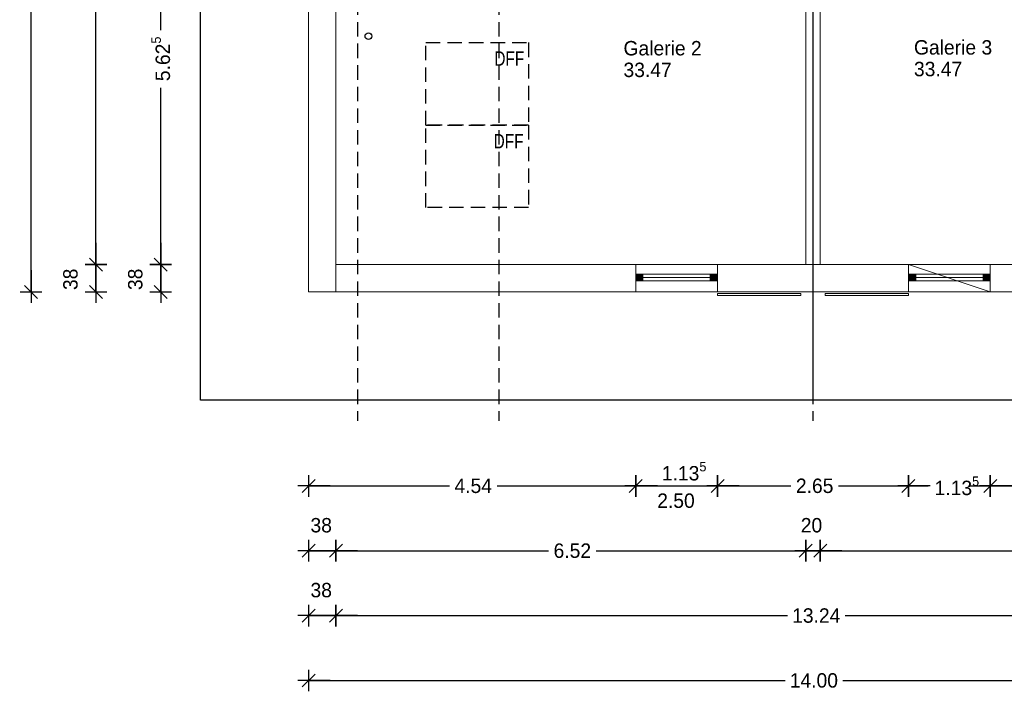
# Model space of a CAD drawing. Header units: metres. Extents: x 154.8 to 176.9, y 22.9 to 52.7.
# Tile 1 of 6: x 154.8 to 168.5, y 22.9 to 32.3. Entities that reach past the tile are written whole.
import ezdxf

# ---------------------------------------------------------------- set-up
doc = ezdxf.new("R2010")
doc.units = ezdxf.units.M
doc.header["$XCLIPFRAME"] = 2
doc.header["$PDMODE"] = 65
doc.linetypes.add('AUSGEZOGEN', pattern=[0])
doc.linetypes.add('VERDECKT2_S2', pattern=[0.27, 0.2, -0.07])
for name, color, linetype, lineweight in [('Allgemein01', 7, 'AUSGEZOGEN', 13), ('Allgemein03', 7, 'AUSGEZOGEN', 25), ('Fenster', 7, 'AUSGEZOGEN', 13), ('Fensterbank', 7, 'AUSGEZOGEN', 13), ('Pfosten_ Stützen', 7, 'AUSGEZOGEN', 13), ('Standard', 7, 'AUSGEZOGEN', 25), ('Treppe', 7, 'AUSGEZOGEN', 13), ('Verschattung', 7, 'AUSGEZOGEN', 13), ('Wand Holz nicht tragend', 7, 'AUSGEZOGEN', 13), ('Wand Holz tragend', 7, 'AUSGEZOGEN', 13)]:
    doc.layers.add(name, color=color, linetype=linetype, lineweight=lineweight)
doc.styles.add('Posterama Text Light', font='txt')
doc.dimstyles.new('DIMSTYLE_10', dxfattribs={"dimtxt": 0.2, "dimasz": 0.3, "dimexe": 0, "dimexo": 0, "dimgap": 0.1, "dimtad": 2, "dimdec": 1, "dimlfac": 100, "dimrnd": 0.5, "dimzin": 0, "dimdsep": 46, "dimtxsty": 'Posterama Text Light', "dimblk1": 'ALL_ML_STRICH', "dimblk2": 'ALL_ML_STRICH', "dimsah": 1, "dimcen": 0, "dimclrd": 7, "dimclre": 7, "dimclrt": 7, "dimadec": 0, "dimazin": 0, "dimtfac": 1, "dimtdec": 0, "dimtix": 1, "dimtmove": 2, "dimatfit": 3, "dimfxl": 0, "dimtvp": 1.2, "dimtzin": 0, "dimlwd": 0, "dimlwe": 25, "dimarcsym": 0})
doc.dimstyles.new('DIMSTYLE_11', dxfattribs={"dimtxt": 0.2, "dimasz": 0.3, "dimexe": 0, "dimexo": 0, "dimgap": 0.1, "dimtad": 0, "dimdec": 3, "dimrnd": 0.005, "dimzin": 0, "dimdsep": 46, "dimtxsty": 'Posterama Text Light', "dimblk1": 'ALL_ML_STRICH', "dimblk2": 'ALL_ML_STRICH', "dimsah": 1, "dimcen": 0, "dimclrd": 7, "dimclre": 7, "dimclrt": 7, "dimadec": 0, "dimazin": 0, "dimtfac": 1, "dimtdec": 0, "dimtix": 1, "dimtmove": 2, "dimatfit": 3, "dimfxl": 0, "dimtzin": 0, "dimlwd": 0, "dimlwe": 25, "dimarcsym": 0})
doc.dimstyles.new('DIMSTYLE_4', dxfattribs={"dimtxt": 0.2, "dimasz": 0.3, "dimexe": 0, "dimexo": 1e-06, "dimgap": 0.1, "dimtad": 2, "dimdec": 1, "dimlfac": 100, "dimrnd": 0.5, "dimzin": 0, "dimdsep": 46, "dimtxsty": 'Posterama Text Light', "dimblk1": 'ALL_ML_STRICH', "dimblk2": 'ALL_ML_STRICH', "dimsah": 1, "dimcen": 0, "dimse1": 1, "dimse2": 1, "dimclrd": 7, "dimclre": 7, "dimclrt": 7, "dimadec": 0, "dimazin": 0, "dimtfac": 1, "dimtdec": 0, "dimtix": 1, "dimtmove": 2, "dimatfit": 3, "dimfxl": 0, "dimtvp": 1.2, "dimtzin": 0, "dimlwd": 0, "dimlwe": 25, "dimarcsym": 0})
doc.dimstyles.new('DIMSTYLE_6', dxfattribs={"dimtxt": 0.2, "dimasz": 0.3, "dimexe": 0, "dimexo": 1e-06, "dimgap": 0.1, "dimtad": 0, "dimrnd": 0.005, "dimzin": 0, "dimdsep": 46, "dimtxsty": 'Posterama Text Light', "dimblk1": 'ALL_ML_STRICH', "dimblk2": 'ALL_ML_STRICH', "dimsah": 1, "dimcen": 0, "dimse1": 1, "dimse2": 1, "dimclrd": 7, "dimclre": 7, "dimclrt": 7, "dimadec": 0, "dimazin": 0, "dimtfac": 1, "dimtdec": 0, "dimtix": 1, "dimtmove": 2, "dimatfit": 3, "dimfxl": 0, "dimtzin": 0, "dimlwd": 0, "dimlwe": 25, "dimarcsym": 0})
doc.dimstyles.new('DIMSTYLE_7', dxfattribs={"dimtxt": 0.2, "dimasz": 0.3, "dimexe": 0, "dimexo": 1e-06, "dimgap": 0.1, "dimtad": 0, "dimdec": 3, "dimrnd": 0.005, "dimzin": 0, "dimdsep": 46, "dimtxsty": 'Posterama Text Light', "dimblk1": 'ALL_ML_STRICH', "dimblk2": 'ALL_ML_STRICH', "dimsah": 1, "dimcen": 0, "dimse1": 1, "dimse2": 1, "dimclrd": 7, "dimclre": 7, "dimclrt": 7, "dimadec": 0, "dimazin": 0, "dimtfac": 1, "dimtdec": 0, "dimtix": 1, "dimtmove": 2, "dimatfit": 3, "dimfxl": 0, "dimtzin": 0, "dimlwd": 0, "dimlwe": 25, "dimarcsym": 0})
doc.dimstyles.new('DIMSTYLE_9', dxfattribs={"dimtxt": 0.2, "dimasz": 0.3, "dimexe": 0, "dimexo": 1e-06, "dimgap": 0.1, "dimtad": 2, "dimdec": 3, "dimrnd": 0.005, "dimzin": 0, "dimdsep": 46, "dimtxsty": 'Posterama Text Light', "dimblk1": 'ALL_ML_STRICH', "dimblk2": 'ALL_ML_STRICH', "dimsah": 1, "dimcen": 0, "dimse1": 1, "dimse2": 1, "dimclrd": 7, "dimclre": 7, "dimclrt": 7, "dimadec": 0, "dimazin": 0, "dimtfac": 1, "dimtdec": 0, "dimtix": 1, "dimtmove": 2, "dimatfit": 3, "dimfxl": 0, "dimtzin": 0, "dimlwd": 0, "dimlwe": 25, "dimarcsym": 0})
picture_1 = doc.add_image_def('image1.jpg', size_in_pixel=(256, 256))

# ---------------------------------------------------------------- blocks, each defined once
blk = doc.blocks.new('ALL_ML_STRICH')
at = {"color": 0, "linetype": 'ByBlock', "lineweight": -2}
for p, q in [((0, -0.5), (0, 0.5)), ((-1, 0), (0.5, 0)), ((-0.3, -0.3), (0.3, 0.3))]:
    blk.add_line(p, q, dxfattribs=at)
blk = doc.blocks.new('*D15')
at = {"layer": 'DEFPOINTS', "color": 7, "linetype": 'AUSGEZOGEN', "lineweight": 25}
for p in [(158.798, 28.482), (172.798, 28.482), (158.798, 23.091)]:
    blk.add_point(p, dxfattribs=at)
at = {"layer": 'Standard', "color": 7, "linetype": 'AUSGEZOGEN', "lineweight": -2}
for p, q in [((158.798, 23.091), (165.41, 23.091)), ((166.21, 23.091), (172.798, 23.091))]:
    blk.add_line(p, q, dxfattribs=at)
at = {"layer": 'Standard', "color": 7, "linetype": 'AUSGEZOGEN', "lineweight": 25, "xscale": 0.3, "yscale": 0.3, "zscale": 0.3, "rotation": 180}
blk.add_blockref('ALL_ML_STRICH', (158.798, 23.091), dxfattribs=at)
at = {"layer": 'Standard', "color": 7, "linetype": 'AUSGEZOGEN', "lineweight": 25, "xscale": 0.3, "yscale": 0.3, "zscale": 0.3}
blk.add_blockref('ALL_ML_STRICH', (172.798, 23.091), dxfattribs=at)
at = {"layer": 'Standard', "color": 7, "linetype": 'AUSGEZOGEN', "lineweight": 25, "insert": (165.81, 23.091), "char_height": 0.2, "width": 1, "attachment_point": 5, "style": 'Posterama Text Light'}
blk.add_mtext('\\A1;{\\A1;{14.00\\H0.132000;\\S^ ;}}', dxfattribs=at)
blk = doc.blocks.new('*D16')
at = {"layer": 'DEFPOINTS', "color": 7, "linetype": 'AUSGEZOGEN', "lineweight": 25}
for p in [(159.178, 28.862), (158.798, 28.482), (158.798, 24.891)]:
    blk.add_point(p, dxfattribs=at)
at = {"layer": 'Standard', "color": 7, "linetype": 'AUSGEZOGEN', "lineweight": -2}
blk.add_line((158.798, 24.891), (159.178, 24.891), dxfattribs=at)
at = {"layer": 'Standard', "color": 7, "linetype": 'AUSGEZOGEN', "lineweight": 25, "xscale": 0.3, "yscale": 0.3, "zscale": 0.3, "rotation": 180}
blk.add_blockref('ALL_ML_STRICH', (158.798, 24.891), dxfattribs=at)
at = {"layer": 'Standard', "color": 7, "linetype": 'AUSGEZOGEN', "lineweight": 25, "xscale": 0.3, "yscale": 0.3, "zscale": 0.3}
blk.add_blockref('ALL_ML_STRICH', (159.178, 24.891), dxfattribs=at)
at = {"layer": 'Standard', "color": 7, "linetype": 'AUSGEZOGEN', "lineweight": 25, "insert": (158.973, 25.244), "char_height": 0.2, "width": 0.8, "attachment_point": 5, "style": 'Posterama Text Light'}
blk.add_mtext('\\A1;{\\A1;{38\\H0.132000;\\S^ ;}}', dxfattribs=at)
blk = doc.blocks.new('*D17')
at = {"layer": 'DEFPOINTS', "color": 7, "linetype": 'AUSGEZOGEN', "lineweight": 25}
for p in [(159.178, 28.862), (165.698, 28.862), (159.178, 24.891)]:
    blk.add_point(p, dxfattribs=at)
at = {"layer": 'Standard', "color": 7, "linetype": 'AUSGEZOGEN', "lineweight": -2}
for p, q in [((159.178, 24.891), (162.128, 24.891)), ((162.788, 24.891), (165.698, 24.891))]:
    blk.add_line(p, q, dxfattribs=at)
at = {"layer": 'Standard', "color": 7, "linetype": 'AUSGEZOGEN', "lineweight": 25, "xscale": 0.3, "yscale": 0.3, "zscale": 0.3, "rotation": 180}
blk.add_blockref('ALL_ML_STRICH', (159.178, 24.891), dxfattribs=at)
at = {"layer": 'Standard', "color": 7, "linetype": 'AUSGEZOGEN', "lineweight": 25, "xscale": 0.3, "yscale": 0.3, "zscale": 0.3}
blk.add_blockref('ALL_ML_STRICH', (165.698, 24.891), dxfattribs=at)
at = {"layer": 'Standard', "color": 7, "linetype": 'AUSGEZOGEN', "lineweight": 25, "insert": (162.458, 24.891), "char_height": 0.2, "width": 0.8, "attachment_point": 5, "style": 'Posterama Text Light'}
blk.add_mtext('\\A1;{\\A1;{6.52\\H0.132000;\\S^ ;}}', dxfattribs=at)
blk = doc.blocks.new('*D18')
at = {"layer": 'DEFPOINTS', "color": 7, "linetype": 'AUSGEZOGEN', "lineweight": 25}
for p in [(165.698, 28.862), (165.898, 28.862), (165.698, 24.891)]:
    blk.add_point(p, dxfattribs=at)
at = {"layer": 'Standard', "color": 7, "linetype": 'AUSGEZOGEN', "lineweight": -2}
blk.add_line((165.698, 24.891), (165.898, 24.891), dxfattribs=at)
at = {"layer": 'Standard', "color": 7, "linetype": 'AUSGEZOGEN', "lineweight": 25, "xscale": 0.3, "yscale": 0.3, "zscale": 0.3, "rotation": 180}
blk.add_blockref('ALL_ML_STRICH', (165.698, 24.891), dxfattribs=at)
at = {"layer": 'Standard', "color": 7, "linetype": 'AUSGEZOGEN', "lineweight": 25, "xscale": 0.3, "yscale": 0.3, "zscale": 0.3}
blk.add_blockref('ALL_ML_STRICH', (165.898, 24.891), dxfattribs=at)
at = {"layer": 'Standard', "color": 7, "linetype": 'AUSGEZOGEN', "lineweight": 25, "insert": (165.777, 25.244), "char_height": 0.2, "width": 0.8, "attachment_point": 5, "style": 'Posterama Text Light'}
blk.add_mtext('\\A1;{\\A1;{20\\H0.132000;\\S^ ;}}', dxfattribs=at)
blk = doc.blocks.new('*D19')
at = {"layer": 'DEFPOINTS', "color": 7, "linetype": 'AUSGEZOGEN', "lineweight": 25}
for p in [(165.898, 28.862), (172.418, 28.862), (165.898, 24.891)]:
    blk.add_point(p, dxfattribs=at)
at = {"layer": 'Standard', "color": 7, "linetype": 'AUSGEZOGEN', "lineweight": -2}
for p, q in [((165.898, 24.891), (168.848, 24.891)), ((169.508, 24.891), (172.418, 24.891))]:
    blk.add_line(p, q, dxfattribs=at)
at = {"layer": 'Standard', "color": 7, "linetype": 'AUSGEZOGEN', "lineweight": 25, "xscale": 0.3, "yscale": 0.3, "zscale": 0.3, "rotation": 180}
blk.add_blockref('ALL_ML_STRICH', (165.898, 24.891), dxfattribs=at)
at = {"layer": 'Standard', "color": 7, "linetype": 'AUSGEZOGEN', "lineweight": 25, "xscale": 0.3, "yscale": 0.3, "zscale": 0.3}
blk.add_blockref('ALL_ML_STRICH', (172.418, 24.891), dxfattribs=at)
at = {"layer": 'Standard', "color": 7, "linetype": 'AUSGEZOGEN', "lineweight": 25, "insert": (169.178, 24.891), "char_height": 0.2, "width": 0.8, "attachment_point": 5, "style": 'Posterama Text Light'}
blk.add_mtext('\\A1;{\\A1;{6.52\\H0.132000;\\S^ ;}}', dxfattribs=at)
blk = doc.blocks.new('*D22')
at = {"layer": 'DEFPOINTS', "color": 7, "linetype": 'AUSGEZOGEN', "lineweight": 25}
for p in [(159.178, 28.862), (156.747, 28.482), (158.798, 28.482)]:
    blk.add_point(p, dxfattribs=at)
at = {"layer": 'Standard', "color": 7, "linetype": 'AUSGEZOGEN', "lineweight": -2}
blk.add_line((156.747, 28.482), (156.747, 28.862), dxfattribs=at)
at = {"layer": 'Standard', "color": 7, "linetype": 'AUSGEZOGEN', "lineweight": 25, "xscale": 0.3, "yscale": 0.3, "zscale": 0.3}
for p, rotation in [((156.747, 28.862), 90), ((156.747, 28.482), 270)]:
    blk.add_blockref('ALL_ML_STRICH', p, dxfattribs=dict(at, rotation=rotation))
at = {"layer": 'Standard', "color": 7, "linetype": 'AUSGEZOGEN', "lineweight": 25, "insert": (156.394, 28.657), "char_height": 0.2, "width": 0.8, "attachment_point": 5, "rotation": 90, "style": 'Posterama Text Light'}
blk.add_mtext('\\A1;{\\A1;{38\\H0.132000;\\S^ ;}}', dxfattribs=at)
blk = doc.blocks.new('*D23')
at = {"layer": 'DEFPOINTS', "color": 7, "linetype": 'AUSGEZOGEN', "lineweight": 25}
for p in [(159.178, 34.485), (156.747, 28.862), (159.178, 28.862)]:
    blk.add_point(p, dxfattribs=at)
at = {"layer": 'Standard', "color": 7, "linetype": 'AUSGEZOGEN', "lineweight": -2}
for p, q in [((156.747, 32.116), (156.747, 34.485)), ((156.747, 28.862), (156.747, 31.316))]:
    blk.add_line(p, q, dxfattribs=at)
at = {"layer": 'Standard', "color": 7, "linetype": 'AUSGEZOGEN', "lineweight": 25, "xscale": 0.3, "yscale": 0.3, "zscale": 0.3}
for p, rotation in [((156.747, 34.485), 90), ((156.747, 28.862), 270)]:
    blk.add_blockref('ALL_ML_STRICH', p, dxfattribs=dict(at, rotation=rotation))
at = {"layer": 'Standard', "color": 7, "linetype": 'AUSGEZOGEN', "lineweight": 25, "insert": (156.747, 31.716), "char_height": 0.2, "width": 1, "attachment_point": 5, "rotation": 90, "style": 'Posterama Text Light'}
blk.add_mtext('\\A1;{\\A1;{5.62\\H0.132000;\\S5^ ;}}', dxfattribs=at)
blk = doc.blocks.new('*D29')
at = {"layer": 'DEFPOINTS', "color": 7, "linetype": 'AUSGEZOGEN', "lineweight": 25}
for p in [(158.798, 46.485), (154.947, 28.482), (158.798, 28.482)]:
    blk.add_point(p, dxfattribs=at)
at = {"layer": 'Standard', "color": 7, "linetype": 'AUSGEZOGEN', "lineweight": -2}
for p, q in [((154.947, 37.982), (154.947, 46.485)), ((154.947, 28.482), (154.947, 37.042))]:
    blk.add_line(p, q, dxfattribs=at)
at = {"layer": 'Standard', "color": 7, "linetype": 'AUSGEZOGEN', "lineweight": 25, "xscale": 0.3, "yscale": 0.3, "zscale": 0.3}
for p, rotation in [((154.947, 46.485), 90), ((154.947, 28.482), 270)]:
    blk.add_blockref('ALL_ML_STRICH', p, dxfattribs=dict(at, rotation=rotation))
at = {"layer": 'Standard', "color": 7, "linetype": 'AUSGEZOGEN', "lineweight": 25, "insert": (154.947, 37.512), "char_height": 0.2, "width": 1.2, "attachment_point": 5, "rotation": 90, "style": 'Posterama Text Light'}
blk.add_mtext('\\A1;{\\A1;{18.00\\H0.132000;\\S5^ ;}}', dxfattribs=at)
blk = doc.blocks.new('*D38')
at = {"layer": 'DEFPOINTS', "color": 7, "linetype": 'AUSGEZOGEN', "lineweight": 25}
for p in [(158.798, 28.482), (163.338, 28.482), (158.798, 25.791)]:
    blk.add_point(p, dxfattribs=at)
at = {"layer": 'Standard', "color": 7, "linetype": 'AUSGEZOGEN', "lineweight": -2}
for p, q in [((158.798, 25.791), (160.753, 25.791)), ((161.413, 25.791), (163.338, 25.791))]:
    blk.add_line(p, q, dxfattribs=at)
at = {"layer": 'Standard', "color": 7, "linetype": 'AUSGEZOGEN', "lineweight": 25, "xscale": 0.3, "yscale": 0.3, "zscale": 0.3, "rotation": 180}
blk.add_blockref('ALL_ML_STRICH', (158.798, 25.791), dxfattribs=at)
at = {"layer": 'Standard', "color": 7, "linetype": 'AUSGEZOGEN', "lineweight": 25, "xscale": 0.3, "yscale": 0.3, "zscale": 0.3}
blk.add_blockref('ALL_ML_STRICH', (163.338, 25.791), dxfattribs=at)
at = {"layer": 'Standard', "color": 7, "linetype": 'AUSGEZOGEN', "lineweight": 25, "insert": (161.083, 25.791), "char_height": 0.2, "width": 0.8, "attachment_point": 5, "style": 'Posterama Text Light'}
blk.add_mtext('\\A1;{\\A1;{4.54\\H0.132000;\\S^ ;}}', dxfattribs=at)
blk = doc.blocks.new('*D39')
at = {"layer": 'DEFPOINTS', "color": 7, "linetype": 'AUSGEZOGEN', "lineweight": 25}
for p in [(163.338, 28.482), (164.473, 28.482), (163.338, 25.791)]:
    blk.add_point(p, dxfattribs=at)
at = {"layer": 'Standard', "color": 7, "linetype": 'AUSGEZOGEN', "lineweight": -2}
blk.add_line((163.338, 25.791), (164.473, 25.791), dxfattribs=at)
at = {"layer": 'Standard', "color": 7, "linetype": 'AUSGEZOGEN', "lineweight": 25, "xscale": 0.3, "yscale": 0.3, "zscale": 0.3, "rotation": 180}
blk.add_blockref('ALL_ML_STRICH', (163.338, 25.791), dxfattribs=at)
at = {"layer": 'Standard', "color": 7, "linetype": 'AUSGEZOGEN', "lineweight": 25, "xscale": 0.3, "yscale": 0.3, "zscale": 0.3}
blk.add_blockref('ALL_ML_STRICH', (164.473, 25.791), dxfattribs=at)
at = {"layer": 'Standard', "color": 7, "linetype": 'AUSGEZOGEN', "lineweight": 25, "insert": (164.01, 25.994), "char_height": 0.2, "width": 1, "attachment_point": 5, "style": 'Posterama Text Light'}
blk.add_mtext('\\A1;{\\A1;{1.13\\H0.132000;\\S5^ ;}}', dxfattribs=at)
at = {"layer": 'Standard', "color": 7, "linetype": 'AUSGEZOGEN', "lineweight": 25, "insert": (163.636, 25.686), "char_height": 0.2, "width": 0.01, "attachment_point": 1, "line_spacing_factor": 0.60241, "style": 'Posterama Text Light'}
blk.add_mtext('\\A1;{2.50\\H0.132000;\\S^ ;}', dxfattribs=at)
blk = doc.blocks.new('*D40')
at = {"layer": 'DEFPOINTS', "color": 7, "linetype": 'AUSGEZOGEN', "lineweight": 25}
for p in [(164.473, 28.482), (167.123, 28.482), (164.473, 25.791)]:
    blk.add_point(p, dxfattribs=at)
at = {"layer": 'Standard', "color": 7, "linetype": 'AUSGEZOGEN', "lineweight": -2}
for p, q in [((164.473, 25.791), (165.491, 25.791)), ((166.151, 25.791), (167.123, 25.791))]:
    blk.add_line(p, q, dxfattribs=at)
at = {"layer": 'Standard', "color": 7, "linetype": 'AUSGEZOGEN', "lineweight": 25, "xscale": 0.3, "yscale": 0.3, "zscale": 0.3, "rotation": 180}
blk.add_blockref('ALL_ML_STRICH', (164.473, 25.791), dxfattribs=at)
at = {"layer": 'Standard', "color": 7, "linetype": 'AUSGEZOGEN', "lineweight": 25, "xscale": 0.3, "yscale": 0.3, "zscale": 0.3}
blk.add_blockref('ALL_ML_STRICH', (167.123, 25.791), dxfattribs=at)
at = {"layer": 'Standard', "color": 7, "linetype": 'AUSGEZOGEN', "lineweight": 25, "insert": (165.821, 25.791), "char_height": 0.2, "width": 0.8, "attachment_point": 5, "style": 'Posterama Text Light'}
blk.add_mtext('\\A1;{\\A1;{2.65\\H0.132000;\\S^ ;}}', dxfattribs=at)
blk = doc.blocks.new('*D41')
at = {"layer": 'DEFPOINTS', "color": 7, "linetype": 'AUSGEZOGEN', "lineweight": 25}
for p in [(167.123, 28.482), (168.258, 28.482), (167.123, 25.791)]:
    blk.add_point(p, dxfattribs=at)
at = {"layer": 'Standard', "color": 7, "linetype": 'AUSGEZOGEN', "lineweight": -2}
for p, q in [((167.123, 25.791), (167.395, 25.791)), ((168.195, 25.791), (168.258, 25.791))]:
    blk.add_line(p, q, dxfattribs=at)
at = {"layer": 'Standard', "color": 7, "linetype": 'AUSGEZOGEN', "lineweight": 25, "xscale": 0.3, "yscale": 0.3, "zscale": 0.3, "rotation": 180}
blk.add_blockref('ALL_ML_STRICH', (167.123, 25.791), dxfattribs=at)
at = {"layer": 'Standard', "color": 7, "linetype": 'AUSGEZOGEN', "lineweight": 25, "xscale": 0.3, "yscale": 0.3, "zscale": 0.3}
blk.add_blockref('ALL_ML_STRICH', (168.258, 25.791), dxfattribs=at)
at = {"layer": 'Standard', "color": 7, "linetype": 'AUSGEZOGEN', "lineweight": 25, "insert": (167.795, 25.791), "char_height": 0.2, "width": 1, "attachment_point": 5, "style": 'Posterama Text Light'}
blk.add_mtext('\\A1;{\\A1;{1.13\\H0.132000;\\S5^ ;}}', dxfattribs=at)
blk = doc.blocks.new('*D42')
at = {"layer": 'DEFPOINTS', "color": 7, "linetype": 'AUSGEZOGEN', "lineweight": 25}
for p in [(168.258, 28.482), (172.798, 28.482), (168.258, 25.791)]:
    blk.add_point(p, dxfattribs=at)
at = {"layer": 'Standard', "color": 7, "linetype": 'AUSGEZOGEN', "lineweight": -2}
for p, q in [((168.258, 25.791), (170.213, 25.791)), ((170.873, 25.791), (172.798, 25.791))]:
    blk.add_line(p, q, dxfattribs=at)
at = {"layer": 'Standard', "color": 7, "linetype": 'AUSGEZOGEN', "lineweight": 25, "xscale": 0.3, "yscale": 0.3, "zscale": 0.3, "rotation": 180}
blk.add_blockref('ALL_ML_STRICH', (168.258, 25.791), dxfattribs=at)
at = {"layer": 'Standard', "color": 7, "linetype": 'AUSGEZOGEN', "lineweight": 25, "xscale": 0.3, "yscale": 0.3, "zscale": 0.3}
blk.add_blockref('ALL_ML_STRICH', (172.798, 25.791), dxfattribs=at)
at = {"layer": 'Standard', "color": 7, "linetype": 'AUSGEZOGEN', "lineweight": 25, "insert": (170.543, 25.791), "char_height": 0.2, "width": 0.8, "attachment_point": 5, "style": 'Posterama Text Light'}
blk.add_mtext('\\A1;{\\A1;{4.54\\H0.132000;\\S^ ;}}', dxfattribs=at)
blk = doc.blocks.new('*D43')
at = {"layer": 'DEFPOINTS', "color": 7, "linetype": 'AUSGEZOGEN', "lineweight": 25}
for p in [(159.178, 28.862), (158.798, 28.482), (158.798, 23.991)]:
    blk.add_point(p, dxfattribs=at)
at = {"layer": 'Standard', "color": 7, "linetype": 'AUSGEZOGEN', "lineweight": -2}
blk.add_line((158.798, 23.991), (159.178, 23.991), dxfattribs=at)
at = {"layer": 'Standard', "color": 7, "linetype": 'AUSGEZOGEN', "lineweight": 25, "xscale": 0.3, "yscale": 0.3, "zscale": 0.3, "rotation": 180}
blk.add_blockref('ALL_ML_STRICH', (158.798, 23.991), dxfattribs=at)
at = {"layer": 'Standard', "color": 7, "linetype": 'AUSGEZOGEN', "lineweight": 25, "xscale": 0.3, "yscale": 0.3, "zscale": 0.3}
blk.add_blockref('ALL_ML_STRICH', (159.178, 23.991), dxfattribs=at)
at = {"layer": 'Standard', "color": 7, "linetype": 'AUSGEZOGEN', "lineweight": 25, "insert": (158.973, 24.344), "char_height": 0.2, "width": 0.8, "attachment_point": 5, "style": 'Posterama Text Light'}
blk.add_mtext('\\A1;{\\A1;{38\\H0.132000;\\S^ ;}}', dxfattribs=at)
blk = doc.blocks.new('*D44')
at = {"layer": 'DEFPOINTS', "color": 7, "linetype": 'AUSGEZOGEN', "lineweight": 25}
for p in [(159.178, 28.862), (172.418, 28.862), (159.178, 23.991)]:
    blk.add_point(p, dxfattribs=at)
at = {"layer": 'Standard', "color": 7, "linetype": 'AUSGEZOGEN', "lineweight": -2}
for p, q in [((159.178, 23.991), (165.443, 23.991)), ((166.243, 23.991), (172.418, 23.991))]:
    blk.add_line(p, q, dxfattribs=at)
at = {"layer": 'Standard', "color": 7, "linetype": 'AUSGEZOGEN', "lineweight": 25, "xscale": 0.3, "yscale": 0.3, "zscale": 0.3, "rotation": 180}
blk.add_blockref('ALL_ML_STRICH', (159.178, 23.991), dxfattribs=at)
at = {"layer": 'Standard', "color": 7, "linetype": 'AUSGEZOGEN', "lineweight": 25, "xscale": 0.3, "yscale": 0.3, "zscale": 0.3}
blk.add_blockref('ALL_ML_STRICH', (172.418, 23.991), dxfattribs=at)
at = {"layer": 'Standard', "color": 7, "linetype": 'AUSGEZOGEN', "lineweight": 25, "insert": (165.843, 23.991), "char_height": 0.2, "width": 1, "attachment_point": 5, "style": 'Posterama Text Light'}
blk.add_mtext('\\A1;{\\A1;{13.24\\H0.132000;\\S^ ;}}', dxfattribs=at)
blk = doc.blocks.new('*D49')
at = {"layer": 'DEFPOINTS', "color": 7, "linetype": 'AUSGEZOGEN', "lineweight": 25}
for p in [(159.178, 28.862), (155.847, 28.482), (158.798, 28.482)]:
    blk.add_point(p, dxfattribs=at)
at = {"layer": 'Standard', "color": 7, "linetype": 'AUSGEZOGEN', "lineweight": -2}
for p, q in [((155.847, 28.862), (155.847, 28.862)), ((155.847, 28.482), (155.847, 28.862)), ((155.847, 28.482), (155.847, 28.482))]:
    blk.add_line(p, q, dxfattribs=at)
at = {"layer": 'Standard', "color": 7, "linetype": 'AUSGEZOGEN', "lineweight": 25, "xscale": 0.3, "yscale": 0.3, "zscale": 0.3}
for p, rotation in [((155.847, 28.862), 90), ((155.847, 28.482), 270)]:
    blk.add_blockref('ALL_ML_STRICH', p, dxfattribs=dict(at, rotation=rotation))
at = {"layer": 'Standard', "color": 7, "linetype": 'AUSGEZOGEN', "lineweight": 25, "insert": (155.494, 28.657), "char_height": 0.2, "width": 0.8, "attachment_point": 5, "rotation": 90, "style": 'Posterama Text Light'}
blk.add_mtext('\\A1;{\\A1;{38\\H0.132000;\\S^ ;}}', dxfattribs=at)
blk = doc.blocks.new('*D50')
at = {"layer": 'DEFPOINTS', "color": 7, "linetype": 'AUSGEZOGEN', "lineweight": 25}
for p in [(158.798, 46.105), (155.847, 28.862), (159.178, 28.862)]:
    blk.add_point(p, dxfattribs=at)
at = {"layer": 'Standard', "color": 7, "linetype": 'AUSGEZOGEN', "lineweight": -2}
for p, q in [((155.847, 46.105), (155.847, 46.105)), ((155.847, 38.032), (155.847, 46.105)), ((155.847, 28.862), (155.847, 37.092)), ((155.847, 28.862), (155.847, 28.862))]:
    blk.add_line(p, q, dxfattribs=at)
at = {"layer": 'Standard', "color": 7, "linetype": 'AUSGEZOGEN', "lineweight": 25, "xscale": 0.3, "yscale": 0.3, "zscale": 0.3}
for p, rotation in [((155.847, 46.105), 90), ((155.847, 28.862), 270)]:
    blk.add_blockref('ALL_ML_STRICH', p, dxfattribs=dict(at, rotation=rotation))
at = {"layer": 'Standard', "color": 7, "linetype": 'AUSGEZOGEN', "lineweight": 25, "insert": (155.847, 37.562), "char_height": 0.2, "width": 1.2, "attachment_point": 5, "rotation": 90, "style": 'Posterama Text Light'}
blk.add_mtext('\\A1;{\\A1;{17.24\\H0.132000;\\S5^ ;}}', dxfattribs=at)

msp = doc.modelspace()

# ---------------------------------------------------------------- hatches: boundary and pattern name
at = {"layer": 'Fenster'}
for points in [[(163.4378, 28.6369), (163.3378, 28.6369), (163.3378, 28.7289), (163.4378, 28.7289)], [(164.4728, 28.6369), (164.3728, 28.6369), (164.3728, 28.7289), (164.4728, 28.7289)], [(167.1228, 28.6369), (167.2228, 28.6369), (167.2228, 28.7289), (167.1228, 28.7289)], [(168.1578, 28.6369), (168.2578, 28.6369), (168.2578, 28.7289), (168.1578, 28.7289)]]:
    msp.add_hatch(color=9, dxfattribs=at).paths.add_polyline_path(points, flags=0)

# ---------------------------------------------------------------- linework, layer by layer
at = {"layer": 'Allgemein01', "color": 7, "linetype": 'VERDECKT2_S2', "lineweight": 25}
for p, q in [((159.477, 49.0267), (159.477, 26.6948)), ((161.4396, 49.0267), (161.4396, 26.6948)), ((165.7978, 49.0267), (165.7978, 26.6948))]:
    msp.add_line(p, q, dxfattribs=at)
at = {"layer": 'Allgemein03', "color": 7, "linetype": 'AUSGEZOGEN', "lineweight": 25}
for p, q in [((157.2978, 26.9819), (157.2978, 47.9848)), ((165.7978, 47.9848), (165.7978, 26.9819)), ((174.2978, 26.9819), (157.2978, 26.9819))]:
    msp.add_line(p, q, dxfattribs=at)
at = {"layer": 'Allgemein03', "color": 7, "linetype": 'VERDECKT2_S2', "lineweight": 25}
for points in [[(160.4241, 31.9415), (161.8497, 31.9415), (161.8497, 30.7965), (160.4241, 30.7965), (160.4241, 31.9415)], [(160.4241, 30.7965), (161.8497, 30.7965), (161.8497, 29.6515), (160.4241, 29.6515), (160.4241, 30.7965)]]:
    msp.add_lwpolyline(points, close=True, dxfattribs=at)
at = {"layer": 'Fenster'}
for points in [[(163.4378, 28.6369), (163.3378, 28.6369), (163.3378, 28.7289), (163.4378, 28.7289), (163.4378, 28.6369)], [(164.3728, 28.6369), (163.4378, 28.6369), (163.4378, 28.7289), (164.3728, 28.7289), (164.3728, 28.6369)], [(164.4728, 28.6369), (164.3728, 28.6369), (164.3728, 28.7289), (164.4728, 28.7289), (164.4728, 28.6369)], [(167.1228, 28.6369), (167.2228, 28.6369), (167.2228, 28.7289), (167.1228, 28.7289), (167.1228, 28.6369)], [(167.2228, 28.6369), (168.1578, 28.6369), (168.1578, 28.7289), (167.2228, 28.7289), (167.2228, 28.6369)], [(168.1578, 28.6369), (168.2578, 28.6369), (168.2578, 28.7289), (168.1578, 28.7289), (168.1578, 28.6369)]]:
    msp.add_lwpolyline(points, close=True, dxfattribs=at)
for points in [[(164.3728, 28.6829, 6.26), (163.4378, 28.6829, 6.26), (163.4378, 28.6829, 8.56), (164.3728, 28.6829, 8.56)], [(167.2228, 28.6829, 6.26), (168.1578, 28.6829, 6.26), (168.1578, 28.6829, 8.56), (167.2228, 28.6829, 8.56)]]:
    msp.add_3dface(points, dxfattribs=at)
at = {"layer": 'Fensterbank', "color": 7, "linetype": 'AUSGEZOGEN', "lineweight": 18}
for p, q in [((164.4728, 28.8619), (163.3378, 28.8619)), ((167.1228, 28.8619), (168.2578, 28.8619)), ((164.4728, 28.4819), (163.3378, 28.4819)), ((167.1228, 28.4819), (168.2578, 28.4819))]:
    msp.add_line(p, q, dxfattribs=at)
at = {"layer": 'Treppe', "color": 7, "linetype": 'AUSGEZOGEN', "lineweight": 25}
msp.add_circle((159.6278, 32.0298), 0.046, dxfattribs=at)
at = {"layer": 'Verschattung'}
for points in [[(165.6278, 28.4319), (164.4728, 28.4319), (164.4728, 28.4619), (165.6278, 28.4619), (165.6278, 28.4319)], [(165.9678, 28.4319), (167.1228, 28.4319), (167.1228, 28.4619), (165.9678, 28.4619), (165.9678, 28.4319)]]:
    msp.add_lwpolyline(points, close=True, dxfattribs=at)

# ---------------------------------------------------------------- texts
at = {"layer": 'Pfosten_ Stützen', "color": 7, "linetype": 'AUSGEZOGEN', "lineweight": 25, "char_height": 0.2, "width": 0.485333, "attachment_point": 8, "style": 'Posterama Text Light'}
for insert in [(161.5835, 31.6202), (161.5735, 30.4736)]:
    msp.add_mtext('\\A1;{\\fPosterama Text Light|i0|b0;\\H0.200000;\\W0.800000;\\C7;DFF}\\P', dxfattribs=dict(at, insert=insert))
at = {"layer": 'Wand Holz tragend', "color": 7, "linetype": 'AUSGEZOGEN', "lineweight": 25, "char_height": 0.2, "attachment_point": 1, "style": 'Posterama Text Light'}
for s, insert, width in [('\\A1;{\\fPosterama Text Light|i0|b0;\\H0.200000;\\W1.000000;\\C7;Galerie 2}\\P', (163.1681, 31.9636), 1.24), ('\\A1;{\\fPosterama Text Light|i0|b0;\\H0.200000;\\W1.000000;\\C7;Galerie 3}\\P', (167.1992, 31.9753), 1.253333), ('\\A1;{\\fPosterama Text Light|i0|b0;\\H0.200000;\\W1.000000;\\C7;33.47}\\P', (163.1681, 31.6632), 0.776667), ('\\A1;{\\fPosterama Text Light|i0|b0;\\H0.200000;\\W1.000000;\\C7;33.47}\\P', (167.1992, 31.6749), 0.776667)]:
    msp.add_mtext(s, dxfattribs=dict(at, insert=insert, width=width))

# ---------------------------------------------------------------- dimensions: what is measured, and where the dimension line sits
at = {"layer": 'Standard', "color": 7, "linetype": 'AUSGEZOGEN', "lineweight": 25}
for base, p1, p2, dimstyle, picture, middle in [((154.9473, 46.4848), (158.7978, 28.4819), (158.7978, 46.4848), 'DIMSTYLE_7', '*D29', (154.9473, 37.5121)), ((155.8473, 46.1048), (155.8473, 28.8619), (155.8473, 46.1048), 'DIMSTYLE_11', '*D50', (155.8473, 37.5615)), ((156.7473, 34.4848), (159.1778, 28.8619), (159.1778, 34.4848), 'DIMSTYLE_7', '*D23', (156.7473, 31.7159)), ((155.8473, 28.8619), (155.8473, 28.4819), (155.8473, 28.8619), 'DIMSTYLE_10', '*D49', (155.4945, 28.6574)), ((156.7473, 28.8619), (158.7978, 28.4819), (159.1778, 28.8619), 'DIMSTYLE_4', '*D22', (156.3945, 28.6574))]:
    dim = msp.add_linear_dim(base=base, p1=p1, p2=p2, angle=90, dimstyle=dimstyle, override={"dimpost": '<>', "dimclrd": 7, "dimclre": 7, "dimclrt": 7, "dimlwd": 0, "dimlwe": 25}, dxfattribs=at)
    dim.commit()
    dim.dimension.update_dxf_attribs({"geometry": picture, "text_midpoint": middle, "dimtype": 160})
for base, p1, p2, dimstyle, picture, middle in [((159.1778, 24.8911), (158.7978, 28.4819), (159.1778, 28.8619), 'DIMSTYLE_4', '*D16', (158.9732, 25.2439)), ((159.1778, 23.9911), (158.7978, 28.4819), (159.1778, 28.8619), 'DIMSTYLE_4', '*D43', (158.9732, 24.3439)), ((165.6978, 24.8911), (159.1778, 28.8619), (165.6978, 28.8619), 'DIMSTYLE_6', '*D17', (162.4584, 24.8911)), ((172.4178, 23.9911), (159.1778, 28.8619), (172.4178, 28.8619), 'DIMSTYLE_6', '*D44', (165.8434, 23.9911)), ((165.8978, 24.8911), (165.6978, 28.8619), (165.8978, 28.8619), 'DIMSTYLE_4', '*D18', (165.7766, 25.2439)), ((172.4178, 24.8911), (165.8978, 28.8619), (172.4178, 28.8619), 'DIMSTYLE_6', '*D19', (169.1784, 24.8911)), ((172.7978, 23.0911), (158.7978, 28.4819), (172.7978, 28.4819), 'DIMSTYLE_6', '*D15', (165.8096, 23.0911)), ((163.3378, 25.7911), (158.7978, 28.4819), (163.3378, 28.4819), 'DIMSTYLE_6', '*D38', (161.083, 25.7911)), ((167.1228, 25.7911), (164.4728, 28.4819), (167.1228, 28.4819), 'DIMSTYLE_6', '*D40', (165.8213, 25.7911)), ((168.2578, 25.7911), (167.1228, 28.4819), (168.2578, 28.4819), 'DIMSTYLE_7', '*D41', (167.7949, 25.7911)), ((172.7978, 25.7911), (168.2578, 28.4819), (172.7978, 28.4819), 'DIMSTYLE_6', '*D42', (170.543, 25.7911))]:
    dim = msp.add_linear_dim(base=base, p1=p1, p2=p2, dimstyle=dimstyle, override={"dimpost": '<>', "dimclrd": 7, "dimclre": 7, "dimclrt": 7, "dimlwd": 0, "dimlwe": 25}, dxfattribs=at)
    dim.commit()
    dim.dimension.update_dxf_attribs({"geometry": picture, "text_midpoint": middle, "dimtype": 160})
dim = msp.add_linear_dim(base=(164.4728, 25.7911), p1=(163.3378, 28.4819), p2=(164.4728, 28.4819), text='<>\\X\\A1;{2.50\\H0.132000;\\S^ ;}', dimstyle='DIMSTYLE_9', override={"dimpost": '<>', "dimclrd": 7, "dimclre": 7, "dimclrt": 7, "dimlwd": 0, "dimlwe": 25}, dxfattribs=at)
dim.commit()
dim.dimension.update_dxf_attribs({"geometry": '*D39', "text_midpoint": (164.0099, 25.9939), "dimtype": 160})

# ---------------------------------------------------------------- pictures from other files: only their frames are drawn
at = {"layer": 'Wand Holz nicht tragend', "lineweight": 18}
image = msp.add_image(picture_1, insert=(165.6978, 33.1598), size_in_units=(2.56, 2.56), rotation=-90, dxfattribs=at)
image.set_boundary_path([(-0.5, 255.5), (429.286, 255.5), (429.286, 235.5), (-0.5, 235.5), (-0.5, 255.5)])
image.dxf.flags = 15
at = {"layer": 'Wand Holz tragend', "lineweight": 18}
image = msp.add_image(picture_1, insert=(158.7978, 38.4848), size_in_units=(2.56, 2.56), rotation=-90, dxfattribs=at)
image.set_boundary_path([(-0.5, 255.5), (999.786, 255.5), (999.786, 217.5), (-0.5, 217.5), (-0.5, 255.5)])
image.dxf.flags = 15
image = msp.add_image(picture_1, insert=(159.1778, 28.4819), size_in_units=(2.56, 2.56), dxfattribs=at)
image.set_boundary_path([(-0.5, 255.5), (415.5, 255.5), (415.5, 217.5), (-0.5, 217.5), (-0.5, 255.5), (907.5, 255.5), (1323.5, 255.5), (1323.5, 217.5), (907.5, 217.5), (907.5, 255.5), (794, 217.5), (529, 217.5), (529, 255.5), (794, 255.5), (794, 217.5), (907.5, 255.5), (-0.5, 255.5)])
image.dxf.flags = 15

doc.saveas('drawing.dxf')
